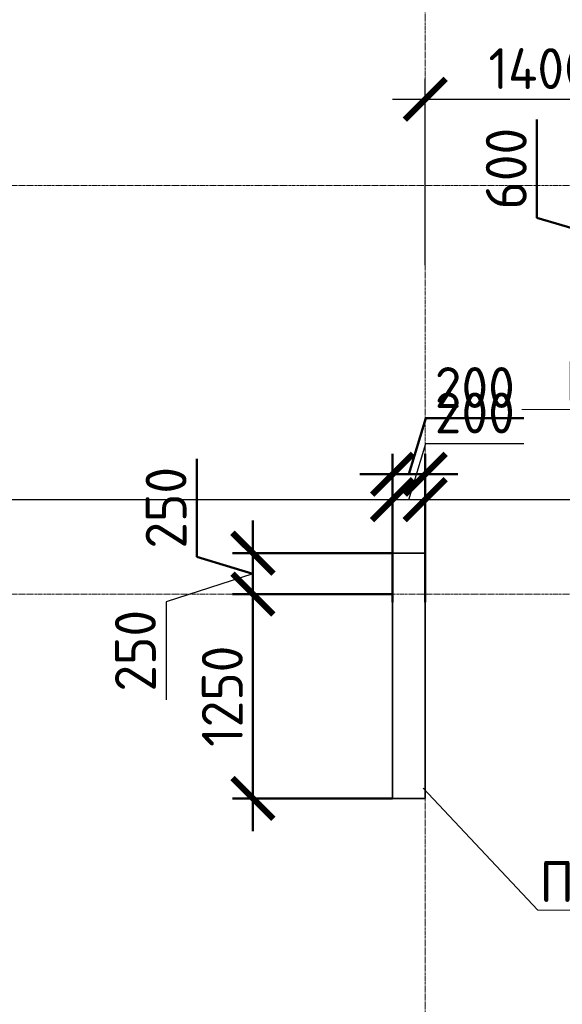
# Model space of a CAD drawing. Header units: millimetres. Extents: x 263826 to 1718326, y -423071 to 70137.
# Tile 161 of 256: x 379964 to 383283, y -75156 to -69132. Entities that reach past the tile are written whole.
import ezdxf
from ezdxf import colors
from ezdxf.entities.mleader import LeaderData, LeaderLine
from ezdxf.math import Vec2, Vec3

# ---------------------------------------------------------------- set-up
doc = ezdxf.new("R2010")
doc.units = ezdxf.units.MM
doc.linetypes.add('______5', pattern=[1100, 800, -100, 100, -100])
doc.linetypes.add('осевая', pattern=[50.8, 31.75, -6.35, 6.35, -6.35])
doc.layers.add('Колонна_ бетон', color=7, linetype='Continuous', lineweight=50, true_color=0xb4b496)
for name, color, linetype, lineweight in [('Конструкции 0.5', 5, 'Continuous', 50), ('Надписи', 200, 'Continuous', 18), ('Оси', 40, '______5', 18), ('подоснова', 151, 'Continuous', 5), ('РАЗМЕРЫ', 1, 'Continuous', 9)]:
    doc.layers.add(name, color=color, linetype=linetype, lineweight=lineweight)
doc.styles.add('GOST-2.304_Type-B', font='GOST_Common.ttf')
doc.dimstyles.new('СПДС', dxfattribs={"dimscale": 100, "dimtxt": 2.5, "dimasz": 2.5, "dimexe": 1.25, "dimexo": 0, "dimtad": 1, "dimdec": 0, "dimtxsty": 'GOST-2.304_Type-B', "dimblk": 'ARCHTICK', "dimcen": 2.5, "dimdle": 2, "dimadec": 0, "dimazin": 2, "dimtfac": 0.75, "dimtdec": 0, "dimtmove": 1, "dimatfit": 3, "dimfxl": 1, "dimtolj": 1, "dimarcsym": 1})

# ---------------------------------------------------------------- blocks, each defined once
blk = doc.blocks.new('_ArchTick')
at = {"color": 0, "linetype": 'ByBlock', "const_width": 0.15}
blk.add_lwpolyline([(-0.5, -0.5), (0.5, 0.5)], dxfattribs=at)
blk = doc.blocks.new('*D3143')
at = {"layer": 'DEFPOINTS', "color": 0, "transparency": 16777216}
for p in [(383843.9, -69618.3), (382444.3, -70633.5), (383843.9, -70746.1)]:
    blk.add_point(p, dxfattribs=at)
at = {"layer": 'РАЗМЕРЫ', "color": 0, "lineweight": -2, "transparency": 16777216}
for p, q in [((382444.3, -70633.5), (382444.3, -69493.3)), ((383843.9, -70746.1), (383843.9, -69493.3)), ((382244.3, -69618.3), (384043.9, -69618.3))]:
    blk.add_line(p, q, dxfattribs=at)
at = {"layer": 'РАЗМЕРЫ', "color": 0, "lineweight": -2, "transparency": 16777216, "xscale": 250, "yscale": 250, "zscale": 250, "rotation": 180}
blk.add_blockref('_ArchTick', (382444.3, -69618.3), dxfattribs=at)
at = {"layer": 'РАЗМЕРЫ', "color": 0, "lineweight": -2, "transparency": 16777216, "xscale": 250, "yscale": 250, "zscale": 250}
blk.add_blockref('_ArchTick', (383843.9, -69618.3), dxfattribs=at)
at = {"layer": 'РАЗМЕРЫ', "color": 0, "lineweight": 0, "transparency": 16777216, "insert": (383144.1, -69430.8), "char_height": 250, "attachment_point": 5, "style": 'GOST-2.304_Type-B'}
blk.add_mtext('\\A1;1400', dxfattribs=at)
blk = doc.blocks.new('*D3106')
at = {"layer": 'DEFPOINTS', "color": 0, "transparency": 16777216}
for p in [(382244.5, -72396.1, -200), (381390.6, -72646.1), (382244.5, -72646.1)]:
    blk.add_point(p, dxfattribs=at)
at = {"layer": 'РАЗМЕРЫ', "color": 0, "lineweight": -2, "transparency": 16777216}
for p, q in [((381390.6, -72196.1), (381390.6, -72846.1)), ((382244.5, -72396.1), (381265.6, -72396.1)), ((381390.6, -72521.1), (380859.3, -72692.8)), ((382244.5, -72646.1), (381265.6, -72646.1)), ((380859.3, -72692.8), (380859.3, -73292.8))]:
    blk.add_line(p, q, dxfattribs=at)
at = {"layer": 'РАЗМЕРЫ', "color": 0, "lineweight": -2, "transparency": 16777216, "xscale": 250, "yscale": 250, "zscale": 250}
for p, rotation in [((381390.6, -72396.1), 90), ((381390.6, -72646.1), 270)]:
    blk.add_blockref('_ArchTick', p, dxfattribs=dict(at, rotation=rotation))
at = {"layer": 'РАЗМЕРЫ', "color": 0, "lineweight": 0, "transparency": 16777216, "insert": (380671.8, -72992.8), "char_height": 250, "attachment_point": 5, "rotation": 90, "style": 'GOST-2.304_Type-B'}
blk.add_mtext('\\A1;250', dxfattribs=at)
blk = doc.blocks.new('*D3107')
at = {"layer": 'DEFPOINTS', "color": 0, "transparency": 16777216}
for p in [(382244.5, -72646.1), (381390.6, -73896.1), (382244.5, -73896.1, -200)]:
    blk.add_point(p, dxfattribs=at)
at = {"layer": 'РАЗМЕРЫ', "color": 0, "lineweight": -2, "transparency": 16777216}
for p, q in [((381390.6, -72446.1), (381390.6, -74096.1)), ((382244.5, -72646.1), (381265.6, -72646.1)), ((382244.5, -73896.1), (381265.6, -73896.1))]:
    blk.add_line(p, q, dxfattribs=at)
at = {"layer": 'РАЗМЕРЫ', "color": 0, "lineweight": -2, "transparency": 16777216, "xscale": 250, "yscale": 250, "zscale": 250}
for p, rotation in [((381390.6, -72646.1), 90), ((381390.6, -73896.1), 270)]:
    blk.add_blockref('_ArchTick', p, dxfattribs=dict(at, rotation=rotation))
at = {"layer": 'РАЗМЕРЫ', "color": 0, "lineweight": 0, "transparency": 16777216, "insert": (381203.1, -73271.1), "char_height": 250, "attachment_point": 5, "rotation": 90, "style": 'GOST-2.304_Type-B'}
blk.add_mtext('\\A1;1250', dxfattribs=at)
blk = doc.blocks.new('_None')
blk = doc.blocks.new('*D3096')
at = {"layer": 'DEFPOINTS', "color": 0, "lineweight": 0, "transparency": 16777216}
for p in [(382444.3, -72068.8), (382444.3, -72396.1, 3100), (386844.3, -72540.8, 3300)]:
    blk.add_point(p, dxfattribs=at)
at = {"layer": 'РАЗМЕРЫ', "color": 0, "lineweight": -2, "transparency": 16777216}
for p, q in [((382444.3, -72396.1), (382444.3, -71943.8)), ((386844.3, -72540.8), (386844.3, -71943.8)), ((387044.3, -72068.8), (382244.3, -72068.8))]:
    blk.add_line(p, q, dxfattribs=at)
at = {"layer": 'РАЗМЕРЫ', "color": 0, "lineweight": -2, "transparency": 16777216, "xscale": 250, "yscale": 250, "zscale": 250, "rotation": 180}
blk.add_blockref('_ArchTick', (382444.3, -72068.8), dxfattribs=at)
at = {"layer": 'РАЗМЕРЫ', "color": 0, "lineweight": -2, "transparency": 16777216, "xscale": 250, "yscale": 250, "zscale": 250}
blk.add_blockref('_ArchTick', (386844.3, -72068.8), dxfattribs=at)
at = {"layer": 'РАЗМЕРЫ', "color": 0, "lineweight": 0, "transparency": 16777216, "insert": (384644.3, -71881.3), "char_height": 250, "attachment_point": 5, "style": 'GOST-2.304_Type-B'}
blk.add_mtext('\\A1;4400', dxfattribs=at)
blk = doc.blocks.new('*D3097')
at = {"layer": 'DEFPOINTS', "color": 0, "lineweight": 0, "transparency": 16777216}
for p in [(382244.5, -72068.8), (382244.5, -72396.1, 3300), (382444.3, -72396.1, 3100)]:
    blk.add_point(p, dxfattribs=at)
at = {"layer": 'РАЗМЕРЫ', "color": 0, "lineweight": -2, "transparency": 16777216}
for p, q in [((382344.4, -72068.8), (382447.5, -71725.1)), ((382447.5, -71725.1), (383047.5, -71725.1)), ((382244.5, -72396.1), (382244.5, -71943.8)), ((382444.3, -72396.1), (382444.3, -71943.8)), ((382644.3, -72068.8), (382044.5, -72068.8))]:
    blk.add_line(p, q, dxfattribs=at)
at = {"layer": 'РАЗМЕРЫ', "color": 0, "lineweight": -2, "transparency": 16777216, "xscale": 250, "yscale": 250, "zscale": 250, "rotation": 180}
blk.add_blockref('_ArchTick', (382244.5, -72068.8), dxfattribs=at)
at = {"layer": 'РАЗМЕРЫ', "color": 0, "lineweight": -2, "transparency": 16777216, "xscale": 250, "yscale": 250, "zscale": 250}
blk.add_blockref('_ArchTick', (382444.3, -72068.8), dxfattribs=at)
at = {"layer": 'РАЗМЕРЫ', "color": 0, "lineweight": 0, "transparency": 16777216, "insert": (382747.5, -71537.6), "char_height": 250, "attachment_point": 5, "style": 'GOST-2.304_Type-B'}
blk.add_mtext('\\A1;200', dxfattribs=at)
blk = doc.blocks.new('*D3231')
at = {"layer": 'DEFPOINTS', "color": 0, "lineweight": 0, "transparency": 16777216}
for p in [(376744.3, -72068.8), (382244.5, -72396.1, 3300), (376744.3, -72507.5, 3100)]:
    blk.add_point(p, dxfattribs=at)
at = {"layer": 'РАЗМЕРЫ', "color": 0, "lineweight": -2, "transparency": 16777216}
for p, q in [((376744.3, -72507.5), (376744.3, -71943.8)), ((382244.5, -72396.1), (382244.5, -71943.8)), ((382444.5, -72068.8), (376544.3, -72068.8))]:
    blk.add_line(p, q, dxfattribs=at)
at = {"layer": 'РАЗМЕРЫ', "color": 0, "lineweight": -2, "transparency": 16777216, "xscale": 250, "yscale": 250, "zscale": 250, "rotation": 180}
blk.add_blockref('_ArchTick', (376744.3, -72068.8), dxfattribs=at)
at = {"layer": 'РАЗМЕРЫ', "color": 0, "lineweight": -2, "transparency": 16777216, "xscale": 250, "yscale": 250, "zscale": 250}
blk.add_blockref('_ArchTick', (382244.5, -72068.8), dxfattribs=at)
at = {"layer": 'РАЗМЕРЫ', "color": 0, "lineweight": 0, "transparency": 16777216, "insert": (379494.4, -71881.3), "char_height": 250, "attachment_point": 5, "style": 'GOST-2.304_Type-B'}
blk.add_mtext('\\A1;5500', dxfattribs=at)
blk = doc.blocks.new('*D3277')
at = {"layer": 'DEFPOINTS', "color": 0, "transparency": 16777216}
for p in [(390160.1, -195197.6), (390160.1, -195980.5, -360), (390360.1, -195980.5, -360)]:
    blk.add_point(p, dxfattribs=at)
at = {"layer": 'РАЗМЕРЫ', "color": 0, "lineweight": -2, "transparency": 16777216}
for p, q in [((390260.1, -195197.6), (390363.3, -194853.9)), ((390363.3, -194853.9), (390963.3, -194853.9)), ((390160.1, -195980.5), (390160.1, -195072.6)), ((390360.1, -195980.5), (390360.1, -195072.6)), ((390560.1, -195197.6), (389960.1, -195197.6))]:
    blk.add_line(p, q, dxfattribs=at)
at = {"layer": 'РАЗМЕРЫ', "color": 0, "lineweight": -2, "transparency": 16777216, "xscale": 250, "yscale": 250, "zscale": 250, "rotation": 180}
blk.add_blockref('_ArchTick', (390160.1, -195197.6), dxfattribs=at)
at = {"layer": 'РАЗМЕРЫ', "color": 0, "lineweight": -2, "transparency": 16777216, "xscale": 250, "yscale": 250, "zscale": 250}
blk.add_blockref('_ArchTick', (390360.1, -195197.6), dxfattribs=at)
at = {"layer": 'РАЗМЕРЫ', "color": 0, "lineweight": 0, "transparency": 16777216, "insert": (390663.3, -194666.4), "char_height": 250, "attachment_point": 5, "style": 'GOST-2.304_Type-B'}
blk.add_mtext('\\A1;200', dxfattribs=at)
blk = doc.blocks.new('*D3278')
at = {"layer": 'DEFPOINTS', "color": 0, "transparency": 16777216}
for p in [(390160.1, -195680.5, -200), (389306.2, -195930.5), (390160.1, -195930.5)]:
    blk.add_point(p, dxfattribs=at)
at = {"layer": 'РАЗМЕРЫ', "color": 0, "lineweight": -2, "transparency": 16777216}
for p, q in [((388962.5, -195702.3), (388962.5, -195102.3)), ((389306.2, -195480.5), (389306.2, -196130.5)), ((389306.2, -195805.5), (388962.5, -195702.3)), ((390160.1, -195680.5), (389181.2, -195680.5)), ((390160.1, -195930.5), (389181.2, -195930.5))]:
    blk.add_line(p, q, dxfattribs=at)
at = {"layer": 'РАЗМЕРЫ', "color": 0, "lineweight": -2, "transparency": 16777216, "xscale": 250, "yscale": 250, "zscale": 250}
for p, rotation in [((389306.2, -195680.5), 90), ((389306.2, -195930.5), 270)]:
    blk.add_blockref('_ArchTick', p, dxfattribs=dict(at, rotation=rotation))
at = {"layer": 'РАЗМЕРЫ', "color": 0, "lineweight": 0, "transparency": 16777216, "insert": (388775, -195402.3), "char_height": 250, "attachment_point": 5, "rotation": 90, "style": 'GOST-2.304_Type-B'}
blk.add_mtext('\\A1;250', dxfattribs=at)
blk = doc.blocks.new('*D3279')
at = {"layer": 'DEFPOINTS', "color": 0, "transparency": 16777216}
for p in [(390160.1, -195930.5), (389306.2, -197180.5), (390160.1, -197180.5, -200)]:
    blk.add_point(p, dxfattribs=at)
at = {"layer": 'РАЗМЕРЫ', "color": 0, "lineweight": -2, "transparency": 16777216}
for p, q in [((389306.2, -195730.5), (389306.2, -197380.5)), ((390160.1, -195930.5), (389181.2, -195930.5)), ((390160.1, -197180.5), (389181.2, -197180.5))]:
    blk.add_line(p, q, dxfattribs=at)
at = {"layer": 'РАЗМЕРЫ', "color": 0, "lineweight": -2, "transparency": 16777216, "xscale": 250, "yscale": 250, "zscale": 250}
for p, rotation in [((389306.2, -195930.5), 90), ((389306.2, -197180.5), 270)]:
    blk.add_blockref('_ArchTick', p, dxfattribs=dict(at, rotation=rotation))
at = {"layer": 'РАЗМЕРЫ', "color": 0, "lineweight": 0, "transparency": 16777216, "insert": (389118.7, -196555.5), "char_height": 250, "attachment_point": 5, "rotation": 90, "style": 'GOST-2.304_Type-B'}
blk.add_mtext('\\A1;1250', dxfattribs=at)
blk = doc.blocks.new('*D3336')
at = {"layer": 'DEFPOINTS', "color": 0, "transparency": 16777216}
for p in [(391900.2, -193430.5, -560), (391386.7, -194030.5), (391942.2, -194030.5, -200)]:
    blk.add_point(p, dxfattribs=at)
at = {"layer": 'РАЗМЕРЫ', "color": 0, "lineweight": -2, "transparency": 16777216}
for p, q in [((391043, -193627.3), (391043, -193027.3)), ((391386.7, -193230.5), (391386.7, -194230.5)), ((391900.2, -193430.5), (391261.7, -193430.5)), ((391386.7, -193730.5), (391043, -193627.3)), ((391942.2, -194030.5), (391261.7, -194030.5))]:
    blk.add_line(p, q, dxfattribs=at)
at = {"layer": 'РАЗМЕРЫ', "color": 0, "lineweight": -2, "transparency": 16777216, "xscale": 250, "yscale": 250, "zscale": 250}
for p, rotation in [((391386.7, -193430.5), 90), ((391386.7, -194030.5), 270)]:
    blk.add_blockref('_ArchTick', p, dxfattribs=dict(at, rotation=rotation))
at = {"layer": 'РАЗМЕРЫ', "color": 0, "lineweight": 0, "transparency": 16777216, "insert": (390855.5, -193327.3), "char_height": 250, "attachment_point": 5, "rotation": 90, "style": 'GOST-2.304_Type-B'}
blk.add_mtext('\\A1;600', dxfattribs=at)
blk = doc.blocks.new('оси2')
at = {"layer": 'Оси', "color": 16, "linetype": 'осевая', "lineweight": 0, "ltscale": 0.5, "transparency": 33554687}
for p, q in [((1010745.5, 5465.4), (1010745.5, -20739.3)), ((979200, -7292.9), (1032582.1, -7292.9)), ((979200, -9792.9), (1032582.1, -9792.9))]:
    blk.add_line(p, q, dxfattribs=at)
blk = doc.blocks.new('51151')
at = {"layer": 'Колонна_ бетон', "color": 180, "linetype": 'Continuous', "lineweight": 35, "transparency": 33554687}
for p, q in [((390360, -195680.5, 360), (390160, -195680.5, 360)), ((390160, -197180.5, 360), (390160, -195680.5, 360)), ((390360, -195680.5, 360), (390360, -197180.5, 360)), ((390360, -197180.5, 360), (390160, -197180.5, 360))]:
    blk.add_line(p, q, dxfattribs=at)
at = {"layer": 'РАЗМЕРЫ'}
blk.add_blockref('оси2', (-620385.4, -186137.6, -560), dxfattribs=at)
at = {"layer": 'РАЗМЕРЫ', "color": 146, "lineweight": 0}
for base, p1, p2, picture, middle in [((391386.7, -194030.5, 560), (391900.2, -193430.5), (391942.2, -194030.5, 360), '*D3336', (390855.5, -193564.8, 560)), ((389306.2, -195930.5, 560), (390160.1, -195680.5, 360), (390160.1, -195930.5, 560), '*D3278', (388775, -195639.8, 560)), ((389306.2, -197180.5, 560), (390160.1, -195930.5, 560), (390160.1, -197180.5, 360), '*D3279', (389118.7, -196555.5, 560))]:
    dim = blk.add_linear_dim(base=base, p1=p1, p2=p2, angle=90, dimstyle='СПДС', override={"dimtofl": 0}, dxfattribs=at)
    dim.commit()
    dim.dimension.update_dxf_attribs({"geometry": picture, "text_midpoint": middle})
dim = blk.add_linear_dim(base=(390160.1, -195197.6, 560), p1=(390360.1, -195980.5, 200), p2=(390160.1, -195980.5, 200), dimstyle='СПДС', override={"dimtofl": 0}, dxfattribs=at)
dim.commit()
dim.dimension.update_dxf_attribs({"geometry": '*D3277', "text_midpoint": (390425.8, -194666.4, 560)})
at = {"layer": 'Надписи', "color": 4, "ltscale": 0.3}
ml = blk.add_multileader_mtext('Standard', dxfattribs=at)
ml.set_content('П4 (2-5ЭТ)', color=4, style='GOST-2.304_Type-B')
ml.set_leader_properties(color=256, linetype='ByLayer', lineweight=15)
ml.set_arrow_properties(name='NONE')
ml.build(insert=Vec2(0, 0))
ml.multileader.update_dxf_attribs({"text_left_attachment_type": 6, "text_right_attachment_type": 6, "dogleg_length": 0.1, "arrow_head_size": 18})
ctx = ml.context
ctx.base_point, ctx.char_height, ctx.arrow_head_size, ctx.landing_gap_size, ctx.plane_origin = Vec3(388030.3, -197970.8, 200), 250, 18, 20, Vec3(386816.1, -197383.4, 200)
ctx.left_attachment, ctx.right_attachment, ctx.text_align_type = 6, 6, 1
notes = []
notes.append((ctx, [(0, (1, 1, 0), (389631, -197970.8, 200), (-1, 0), 0.1, [(2, [(390227.7, -197180.5, 200), (390227.7, -197180.5, 200), (390227.7, -197180.5, 200)], 0, [])])]))
ctx.mtext.insert, ctx.mtext.alignment, ctx.mtext.flow_direction = Vec3(388830.6, -197670.8, 200), 2, 5
for ctx, leaders in notes:
    for number, flags, end, landing, length, lines in leaders:
        leader = LeaderData()
        leader.index, (leader.has_last_leader_line, leader.has_dogleg_vector, leader.attachment_direction) = number, flags
        leader.last_leader_point, leader.dogleg_vector, leader.dogleg_length = Vec3(end), Vec3(landing), length
        for number, points, colour, breaks in lines:
            line = LeaderLine()
            line.index, line.vertices, line.color, line.breaks = number, Vec3.list(points), colors.encode_raw_color(colour), breaks
            leader.lines.append(line)
        ctx.leaders.append(leader)

msp = doc.modelspace()

# ---------------------------------------------------------------- linework, layer by layer
at = {"layer": 'Колонна_ бетон', "color": 30, "linetype": 'Continuous', "lineweight": 35, "true_color": 0xf26722, "transparency": 33554687}
for p, q in [((382444.34676, -72396.10573, -360), (382244.34676, -72396.10573, -360)), ((382244.34676, -73896.1057, -360), (382244.34676, -72396.10573, -360)), ((382444.34676, -72396.10573, -360), (382444.34676, -73896.1057, -360)), ((382444.34676, -73896.1057, -360), (382244.34676, -73896.1057, -360))]:
    msp.add_line(p, q, dxfattribs=at)

# ---------------------------------------------------------------- block references
at = {"layer": 'Конструкции 0.5', "color": 4}
msp.add_blockref('51151', (-7915.73855, 123284.35732, -559.99999), dxfattribs=at)

# ---------------------------------------------------------------- dimensions: what is measured, and where the dimension line sits
at = {"layer": 'РАЗМЕРЫ', "color": 30, "lineweight": 0, "true_color": 0xf26722}
dim = msp.add_linear_dim(base=(383843.89237, -69618.26024, -360), p1=(382444.34672, -70633.48708, -360), p2=(383843.89237, -70746.10563, -360), dimstyle='СПДС', dxfattribs=at)
dim.commit()
dim.dimension.update_dxf_attribs({"geometry": '*D3143', "text_midpoint": (383144.11954, -69430.76024, -360)})
for base, p1, p2, picture, middle in [((382244.4969, -72068.83028, -3460), (382444.34676, -72396.10573, -360), (382244.4969, -72396.10573, -160), '*D3097', (382510.04683, -71537.58028, -3460)), ((376744.34672, -72068.83028, -3460), (382244.4969, -72396.10573, -160), (376744.34672, -72507.45833, -360), '*D3231', (379494.42181, -71881.33028, -3460)), ((382444.34676, -72068.83028, -3460), (386844.34913, -72540.78438, -160), (382444.34676, -72396.10573, -360), '*D3096', (384644.34794, -71881.33028, -3460))]:
    dim = msp.add_linear_dim(base=base, p1=p1, p2=p2, dimstyle='СПДС', override={"dimtofl": 0}, dxfattribs=at)
    dim.commit()
    dim.dimension.update_dxf_attribs({"geometry": picture, "text_midpoint": middle})
dim = msp.add_linear_dim(base=(381390.56721, -72646.10567, -160), p1=(382244.4969, -72396.10573, -360), p2=(382244.4969, -72646.10567, -160), angle=90, dimstyle='СПДС', dxfattribs=at)
dim.commit()
dim.dimension.update_dxf_attribs({"geometry": '*D3106', "text_midpoint": (380859.31721, -72755.26345, -160), "dimtype": 160})
dim = msp.add_linear_dim(base=(381390.56721, -73896.1057, -160), p1=(382244.4969, -72646.10567, -160), p2=(382244.4969, -73896.1057, -360), angle=90, dimstyle='СПДС', dxfattribs=at)
dim.commit()
dim.dimension.update_dxf_attribs({"geometry": '*D3107', "text_midpoint": (381203.06721, -73271.10568, -160)})

# ---------------------------------------------------------------- leaders
at = {"layer": 'подоснова', "color": 30, "ltscale": 0.3, "true_color": 0xf26722}
ml = msp.add_multileader_mtext('Standard', dxfattribs=at)
ml.set_content('П1 (1ЭТ)', color=4, style='GOST-2.304_Type-B')
ml.set_leader_properties(color=256, linetype='ByLayer', lineweight=15)
ml.set_arrow_properties(name='NONE')
ml.build(insert=Vec2(0, 0))
ml.multileader.update_dxf_attribs({"text_left_attachment_type": 6, "text_right_attachment_type": 6, "dogleg_length": 0.1, "arrow_head_size": 18})
ctx = ml.context
ctx.base_point, ctx.char_height, ctx.arrow_head_size, ctx.landing_gap_size, ctx.plane_origin = Vec3(383296.3141, -71516.47404, 6897.37226), 250, 18, 20, Vec3(375082.67058, -70828.4428, 6897.37226)
ctx.left_attachment, ctx.right_attachment, ctx.text_align_type = 6, 6, 1
notes = []
notes.append((ctx, [(1, (1, 1, 0), (384422.02016, -71516.47404, 6897.37226), (-1, 0), 0.1, [(0, [(384925.60593, -70960.63065, 6897.37226)], 0, [])])]))
ctx.mtext.insert, ctx.mtext.alignment, ctx.mtext.flow_direction = Vec3(383859.11713, -71216.47404, 6897.37226), 2, 5
ml = msp.add_multileader_mtext('Standard', dxfattribs=at)
ml.set_content('П4 (1ЭТ)', color=5, style='GOST-2.304_Type-B')
ml.set_leader_properties(color=256, linetype='ByLayer', lineweight=15)
ml.set_arrow_properties(name='NONE')
ml.build(insert=Vec2(0, 0))
ml.multileader.update_dxf_attribs({"text_left_attachment_type": 6, "text_right_attachment_type": 6, "dogleg_length": 0.1, "arrow_head_size": 18})
ctx = ml.context
ctx.base_point, ctx.char_height, ctx.arrow_head_size, ctx.landing_gap_size, ctx.plane_origin = Vec3(383133.15912, -74580.12795, -719.99999), 250, 18, 20, Vec3(375527.73697, -72152.55004, -719.99999)
ctx.left_attachment, ctx.right_attachment, ctx.text_align_type = 6, 6, 1
notes.append((ctx, [(0, (1, 1, 0), (383133.05912, -74580.12795, -719.99999), (1, 0), 0.1, [(0, [(382432.42753, -73832.80521, -719.99999)], 0, [])])]))
ctx.mtext.insert, ctx.mtext.alignment, ctx.mtext.flow_direction = Vec3(383733.46215, -74280.12795, -719.99999), 2, 5
for ctx, leaders in notes:
    for number, flags, end, landing, length, lines in leaders:
        leader = LeaderData()
        leader.index, (leader.has_last_leader_line, leader.has_dogleg_vector, leader.attachment_direction) = number, flags
        leader.last_leader_point, leader.dogleg_vector, leader.dogleg_length = Vec3(end), Vec3(landing), length
        for number, points, colour, breaks in lines:
            line = LeaderLine()
            line.index, line.vertices, line.color, line.breaks = number, Vec3.list(points), colors.encode_raw_color(colour), breaks
            leader.lines.append(line)
        ctx.leaders.append(leader)

doc.saveas('drawing.dxf')
